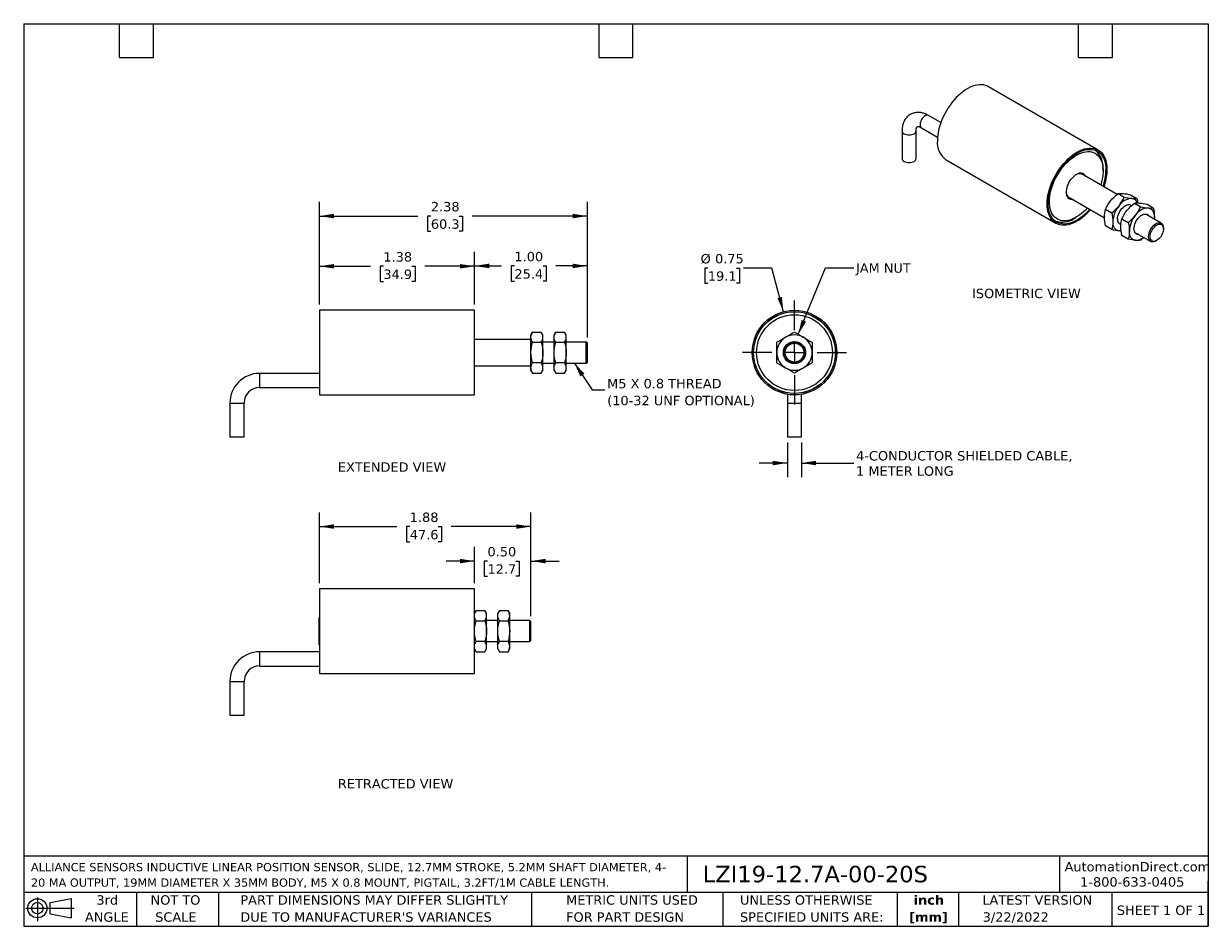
# Model space of a CAD drawing. Header units: inches. Extents: x 0.2 to 10.8, y 0.2 to 8.2.
import ezdxf

# ---------------------------------------------------------------- set-up
doc = ezdxf.new("R2010")
doc.units = ezdxf.units.IN
doc.header["$MEASUREMENT"] = 0
doc.linetypes.add('SLD-Center', pattern=[0.75, 0.6, -0.05, 0.05, -0.05])
doc.linetypes.add('SLD-Solid', pattern=[0])
doc.layers.add('CENTER', color=40, linetype='SLD-Center')
doc.layers.add('DIMENSIONS', color=140, linetype='SLD-Solid', lineweight=25)
doc.layers.add('TEXT', color=140, linetype='SLD-Solid', lineweight=25)
doc.styles.add('SLDTEXTSTYLE0', font='VERDANA.TTF')
doc.styles.add('SLDTEXTSTYLE1', font='VERDANAB.TTF')
doc.styles.get("Standard").update_dxf_attribs({"font": 'VERDANA.TTF'})
doc.dimstyles.new('SLDDIMSTYLE0', dxfattribs={"dimtxt": 0.084961, "dimasz": 0.13, "dimexe": 0, "dimexo": 0.0625, "dimgap": 0.02124, "dimtad": 0, "dimtih": 1, "dimtoh": 1, "dimrnd": 1e-09, "dimzin": 4, "dimdsep": 46, "dimtxsty": 'SLDTEXTSTYLE0', "dimsah": 1, "dimcen": 0.09, "dimadec": 0, "dimazin": 1, "dimtfac": 1, "dimtofl": 0, "dimtmove": 0, "dimatfit": 3, "dimfxl": 0, "dimfrac": 2, "dimtolj": 1, "dimtzin": 12, "dimarcsym": 0})
doc.dimstyles.new('SLDDIMSTYLE1', dxfattribs={"dimtxt": 0.084961, "dimasz": 0.13, "dimexe": 0, "dimexo": 0.0625, "dimgap": 0.02124, "dimtad": 0, "dimtih": 1, "dimtoh": 1, "dimrnd": 1e-09, "dimzin": 12, "dimdsep": 46, "dimtxsty": 'SLDTEXTSTYLE0', "dimsah": 1, "dimcen": 0.09, "dimadec": 0, "dimazin": 3, "dimtfac": 1, "dimtofl": 0, "dimtmove": 0, "dimatfit": 3, "dimfxl": 0, "dimfrac": 2, "dimtolj": 1, "dimtzin": 12, "dimarcsym": 0})
doc.dimstyles.new('SLDDIMSTYLE2', dxfattribs={"dimtxt": 0.18, "dimasz": 0.13, "dimexe": 0, "dimexo": 0.0625, "dimgap": 0, "dimtad": 0, "dimtih": 1, "dimtoh": 1, "dimdec": 0, "dimrnd": 1e-09, "dimzin": 0, "dimdsep": 46, "dimtxsty": 'Standard', "dimsah": 1, "dimcen": 0.09, "dimadec": 0, "dimazin": 0, "dimtfac": 0.13, "dimtdec": 0, "dimtofl": 0, "dimtmove": 0, "dimatfit": 3, "dimfxl": 0, "dimfrac": 2, "dimtolj": 1, "dimtzin": 0, "dimarcsym": 0})
doc.dimstyles.new('SLDDIMSTYLE3', dxfattribs={"dimtxt": 0.084961, "dimasz": 0.13, "dimexe": 0, "dimexo": 0.0625, "dimgap": 0.02124, "dimtad": 0, "dimtih": 1, "dimtoh": 1, "dimrnd": 1e-09, "dimdsep": 46, "dimtxsty": 'SLDTEXTSTYLE0', "dimsah": 1, "dimcen": 0, "dimadec": 0, "dimazin": 2, "dimtfac": 1, "dimtofl": 0, "dimtmove": 0, "dimatfit": 3, "dimfxl": 0, "dimfrac": 2, "dimtolj": 1, "dimtzin": 12, "dimarcsym": 0})
doc.dimstyles.new('SLDDIMSTYLE4', dxfattribs={"dimtxt": 0.084961, "dimasz": 0.13, "dimexe": 0, "dimexo": 0.0625, "dimgap": 0.02124, "dimtad": 0, "dimtih": 1, "dimtoh": 1, "dimrnd": 1e-09, "dimzin": 12, "dimdsep": 46, "dimtxsty": 'SLDTEXTSTYLE0', "dimsah": 1, "dimcen": 0.09, "dimadec": 0, "dimazin": 3, "dimtfac": 1, "dimtmove": 0, "dimatfit": 0, "dimfxl": 0, "dimfrac": 2, "dimtolj": 1, "dimtzin": 12, "dimarcsym": 0})
doc.dimstyles.new('SLDDIMSTYLE5', dxfattribs={"dimtxt": 0.084961, "dimasz": 0.13, "dimexe": 0, "dimexo": 0.0625, "dimgap": 0.02124, "dimtad": 0, "dimtih": 1, "dimtoh": 1, "dimrnd": 1e-09, "dimzin": 0, "dimdsep": 46, "dimtxsty": 'SLDTEXTSTYLE0', "dimsah": 1, "dimcen": 0.09, "dimadec": 0, "dimazin": 0, "dimtfac": 1, "dimtmove": 0, "dimatfit": 0, "dimfxl": 0, "dimfrac": 2, "dimtolj": 1, "dimtzin": 12, "dimarcsym": 0})

# ---------------------------------------------------------------- blocks, each defined once
blk = doc.blocks.new('Block11')
at = {"color": 7, "linetype": 'SLD-Solid', "lineweight": 18}
for p, q in [((0, 0.113), (0.428, 0.113)), ((0.102, 0.209), (0.102, 0)), ((0.216, 0.164), (0.401, 0.198)), ((0.216, 0.063), (0.216, 0.164)), ((0.401, 0.198), (0.401, 0.029)), ((0.216, 0.063), (0.401, 0.029))]:
    blk.add_line(p, q, dxfattribs=at)
for radius in [0.0846, 0.0506]:
    blk.add_circle((0.102, 0.113), radius, dxfattribs=at)
blk = doc.blocks.new('Block12')
at = {"color": 7, "linetype": 'Continuous'}
blk.add_blockref('Block11', (0, 0), dxfattribs=at)
blk = doc.blocks.new('SW_NOTE_0')
at = {"layer": 'TEXT', "color": 0, "char_height": 0.07292, "attachment_point": 1, "style": 'SLDTEXTSTYLE0'}
for s, insert in [('ALLIANCE SENSORS INDUCTIVE LINEAR POSITION SENSOR, SLIDE, 12.7MM STROKE, 5.2MM SHAFT DIAMETER, 4-', (0, 0.093)), ('20 MA OUTPUT, 19MM DIAMETER X 35MM BODY, M5 X 0.8 MOUNT, PIGTAIL, 3.2FT/1M CABLE LENGTH.', (0, -0.044))]:
    blk.add_mtext(s, dxfattribs=dict(at, insert=insert))
blk = doc.blocks.new('SW_NOTE_0_1')
at = {"layer": 'TEXT', "color": 0, "char_height": 0.0833, "attachment_point": 2, "style": 'SLDTEXTSTYLE1'}
for s, insert in [('inch', (0.125, 0.106)), ('[mm]', (0.122, -0.045))]:
    blk.add_mtext(s, dxfattribs=dict(at, insert=insert))
blk = doc.blocks.new('SW_NOTE_0_2')
at = {"layer": 'TEXT', "color": 0, "char_height": 0.08333, "attachment_point": 1, "style": 'SLDTEXTSTYLE0'}
for s, insert in [('UNLESS OTHERWISE ', (0, 0.106)), ('SPECIFIED UNITS ARE:', (0, -0.045))]:
    blk.add_mtext(s, dxfattribs=dict(at, insert=insert))
blk = doc.blocks.new('SW_NOTE_0_3')
at = {"layer": 'TEXT', "color": 0, "char_height": 0.08333, "attachment_point": 1, "style": 'SLDTEXTSTYLE0'}
for s, insert in [('PART DIMENSIONS MAY DIFFER SLIGHTLY ', (0, 0.106)), ("DUE TO MANUFACTURER'S VARIANCES", (0, -0.045))]:
    blk.add_mtext(s, dxfattribs=dict(at, insert=insert))
blk = doc.blocks.new('SW_NOTE_0_4')
at = {"layer": 'TEXT', "color": 0, "char_height": 0.0833, "attachment_point": 2, "style": 'SLDTEXTSTYLE0'}
for s, insert in [('NOT TO', (0.207, 0.106)), ('SCALE', (0.211, -0.045))]:
    blk.add_mtext(s, dxfattribs=dict(at, insert=insert))
blk = doc.blocks.new('SW_NOTE_0_5')
at = {"layer": 'TEXT', "color": 0, "char_height": 0.0833, "attachment_point": 2, "style": 'SLDTEXTSTYLE0'}
for s, insert in [('3rd', (0.091, 0.106)), ('ANGLE', (0.087, -0.045))]:
    blk.add_mtext(s, dxfattribs=dict(at, insert=insert))
blk = doc.blocks.new('SW_NOTE_0_6')
at = {"layer": 'TEXT', "color": 0, "char_height": 0.08333, "attachment_point": 1, "style": 'SLDTEXTSTYLE0'}
for s, insert in [('METRIC UNITS USED ', (0, 0.106)), ('FOR PART DESIGN', (0, -0.045))]:
    blk.add_mtext(s, dxfattribs=dict(at, insert=insert))
blk = doc.blocks.new('_D')
at = {"layer": 'DIMENSIONS'}
for p, q in [((4.246, 5.76), (4.246, 6.228)), ((5.246, 5.468), (5.246, 6.228)), ((4.246, 6.103), (4.485, 6.103)), ((4.6, 6.103), (4.572, 6.103)), ((4.572, 6.103), (4.572, 5.968)), ((4.853, 6.103), (4.881, 6.103)), ((4.881, 6.103), (4.881, 5.968)), ((5.246, 6.103), (4.968, 6.103)), ((4.572, 5.968), (4.6, 5.968)), ((4.881, 5.968), (4.853, 5.968))]:
    blk.add_line(p, q, dxfattribs=at)
for points in [[(4.246, 6.103), (4.376, 6.083), (4.376, 6.123)], [(5.246, 6.103), (5.116, 6.123), (5.116, 6.083)]]:
    blk.add_solid(points, dxfattribs=at)
at = {"layer": 'DIMENSIONS', "char_height": 0.0833, "attachment_point": 1, "style": 'SLDTEXTSTYLE0'}
for s, insert in [('1.00', (4.6, 6.228)), ('25.4', (4.6, 6.074))]:
    blk.add_mtext(s, dxfattribs=dict(at, insert=insert))
blk = doc.blocks.new('_D_1')
at = {"layer": 'DIMENSIONS'}
for p, q in [((2.871, 5.76), (2.871, 6.225)), ((4.246, 5.76), (4.246, 6.225)), ((2.871, 6.1), (3.323, 6.1)), ((3.438, 6.1), (3.409, 6.1)), ((3.409, 6.1), (3.409, 5.965)), ((3.69, 6.1), (3.719, 6.1)), ((3.719, 6.1), (3.719, 5.965)), ((4.246, 6.1), (3.806, 6.1)), ((3.409, 5.965), (3.438, 5.965)), ((3.719, 5.965), (3.69, 5.965))]:
    blk.add_line(p, q, dxfattribs=at)
for points in [[(2.871, 6.1), (3.001, 6.08), (3.001, 6.12)], [(4.246, 6.1), (4.116, 6.12), (4.116, 6.08)]]:
    blk.add_solid(points, dxfattribs=at)
at = {"layer": 'DIMENSIONS', "char_height": 0.0833, "attachment_point": 1, "style": 'SLDTEXTSTYLE0'}
for s, insert in [('1.38', (3.438, 6.225)), ('34.9', (3.438, 6.071))]:
    blk.add_mtext(s, dxfattribs=dict(at, insert=insert))
blk = doc.blocks.new('_D_2')
at = {"layer": 'DIMENSIONS'}
for p, q in [((2.871, 5.76), (2.871, 6.67)), ((5.246, 5.468), (5.246, 6.67)), ((2.871, 6.545), (3.744, 6.545)), ((3.859, 6.545), (3.83, 6.545)), ((3.83, 6.545), (3.83, 6.41)), ((4.111, 6.545), (4.14, 6.545)), ((4.14, 6.545), (4.14, 6.41)), ((5.246, 6.545), (4.226, 6.545)), ((3.83, 6.41), (3.859, 6.41)), ((4.14, 6.41), (4.111, 6.41))]:
    blk.add_line(p, q, dxfattribs=at)
for points in [[(2.871, 6.545), (3.001, 6.525), (3.001, 6.565)], [(5.246, 6.545), (5.116, 6.565), (5.116, 6.525)]]:
    blk.add_solid(points, dxfattribs=at)
at = {"layer": 'DIMENSIONS', "char_height": 0.0833, "attachment_point": 1, "style": 'SLDTEXTSTYLE0'}
for s, insert in [('2.38', (3.859, 6.67)), ('60.3', (3.859, 6.516))]:
    blk.add_mtext(s, dxfattribs=dict(at, insert=insert))
blk = doc.blocks.new('SW_NOTE_0_7')
at = {"layer": 'TEXT', "color": 0, "char_height": 0.08333, "attachment_point": 1, "style": 'SLDTEXTSTYLE0'}
for s, insert in [('M5 X 0.8 THREAD', (0.021, 0.097)), ('(10-32 UNF OPTIONAL)', (0.021, -0.053))]:
    blk.add_mtext(s, dxfattribs=dict(at, insert=insert))
blk = doc.blocks.new('_D_3')
at = {"layer": 'DIMENSIONS'}
for p, q in [((6.314, 6.084), (6.286, 6.084)), ((6.286, 6.084), (6.286, 5.949)), ((6.567, 6.084), (6.595, 6.084)), ((6.595, 6.084), (6.595, 5.949)), ((6.881, 6.084), (6.631, 6.084)), ((6.984, 5.697), (6.881, 6.084)), ((6.286, 5.949), (6.314, 5.949)), ((6.595, 5.949), (6.567, 5.949))]:
    blk.add_line(p, q, dxfattribs=at)
blk.add_solid([(6.984, 5.697), (6.97, 5.828), (6.932, 5.817)], dxfattribs=at)
at = {"layer": 'DIMENSIONS', "char_height": 0.0833, "attachment_point": 1, "style": 'SLDTEXTSTYLE0'}
for s, insert in [('%%c', (6.25, 6.209)), ('0.75', (6.378, 6.209)), ('19.1', (6.314, 6.055))]:
    blk.add_mtext(s, dxfattribs=dict(at, insert=insert))
blk = doc.blocks.new('_D_4')
at = {"layer": 'DIMENSIONS'}
for p, q in [((7.019, 4.538), (7.019, 4.231)), ((7.144, 4.538), (7.144, 4.231)), ((7.019, 4.356), (6.769, 4.356)), ((7.144, 4.356), (7.609, 4.356))]:
    blk.add_line(p, q, dxfattribs=at)
for points in [[(7.019, 4.356), (6.889, 4.376), (6.889, 4.336)], [(7.144, 4.356), (7.274, 4.336), (7.274, 4.376)]]:
    blk.add_solid(points, dxfattribs=at)
at = {"layer": 'DIMENSIONS', "char_height": 0.08333, "attachment_point": 1, "style": 'SLDTEXTSTYLE0'}
for s, insert in [('4-CONDUCTOR SHIELDED CABLE,', (7.628, 4.462)), ('1 METER LONG', (7.628, 4.327))]:
    blk.add_mtext(s, dxfattribs=dict(at, insert=insert))
blk = doc.blocks.new('SW_CENTERMARKSYMBOL_0')
at = {"layer": 'CENTER', "color": 0}
for p, q in [((0, 0.2), (0, 0.4615)), ((-0.2, 0), (-0.4615, 0)), ((0, 0), (-0.1, 0)), ((0, 0), (0, 0.1)), ((0, 0), (0, -0.1)), ((0, 0), (0.1, 0)), ((0.2, 0), (0.4615, 0)), ((0, -0.2), (0, -0.4615))]:
    blk.add_line(p, q, dxfattribs=at)
blk = doc.blocks.new('_D_5')
at = {"layer": 'DIMENSIONS'}
for p, q in [((2.871, 3.291), (2.871, 3.918)), ((4.746, 3), (4.746, 3.918)), ((2.871, 3.793), (3.557, 3.793)), ((3.672, 3.793), (3.643, 3.793)), ((3.643, 3.793), (3.643, 3.658)), ((3.924, 3.793), (3.953, 3.793)), ((3.953, 3.793), (3.953, 3.658)), ((4.746, 3.793), (4.039, 3.793)), ((3.643, 3.658), (3.672, 3.658)), ((3.953, 3.658), (3.924, 3.658))]:
    blk.add_line(p, q, dxfattribs=at)
for points in [[(2.871, 3.793), (3.001, 3.773), (3.001, 3.813)], [(4.746, 3.793), (4.616, 3.813), (4.616, 3.773)]]:
    blk.add_solid(points, dxfattribs=at)
at = {"layer": 'DIMENSIONS', "char_height": 0.0833, "attachment_point": 1, "style": 'SLDTEXTSTYLE0'}
for s, insert in [('1.88', (3.672, 3.917)), ('47.6', (3.672, 3.763))]:
    blk.add_mtext(s, dxfattribs=dict(at, insert=insert))
blk = doc.blocks.new('_D_6')
at = {"layer": 'DIMENSIONS'}
for p, q in [((4.246, 3.291), (4.246, 3.612)), ((4.746, 3), (4.746, 3.612)), ((4.246, 3.487), (3.996, 3.487)), ((4.361, 3.487), (4.332, 3.487)), ((4.332, 3.487), (4.332, 3.352)), ((4.613, 3.487), (4.642, 3.487)), ((4.642, 3.487), (4.642, 3.352)), ((4.746, 3.487), (4.996, 3.487)), ((4.332, 3.352), (4.361, 3.352)), ((4.642, 3.352), (4.613, 3.352))]:
    blk.add_line(p, q, dxfattribs=at)
for points in [[(4.246, 3.487), (4.116, 3.507), (4.116, 3.467)], [(4.746, 3.487), (4.876, 3.467), (4.876, 3.507)]]:
    blk.add_solid(points, dxfattribs=at)
at = {"layer": 'DIMENSIONS', "char_height": 0.0833, "attachment_point": 1, "style": 'SLDTEXTSTYLE0'}
for s, insert in [('0.50', (4.361, 3.612)), ('12.7', (4.361, 3.458))]:
    blk.add_mtext(s, dxfattribs=dict(at, insert=insert))

msp = doc.modelspace()

# ---------------------------------------------------------------- linework, layer by layer
for p, q in [((9.774, 7.13), (8.802, 7.691)), ((8.379, 7.373), (8.271, 7.436)), ((8.035, 7.3), (8.035, 7.055)), ((8.16, 7.055), (8.16, 7.3)), ((8.208, 7.328), (8.35, 7.245)), ((8.427, 7.042), (9.399, 6.481)), ((9.817, 6.947), (9.817, 6.967)), ((9.941, 6.736), (9.631, 6.915)), ((9.95, 6.744), (10.005, 6.712)), ((10.061, 6.734), (10.116, 6.702)), ((9.514, 6.712), (9.829, 6.53)), ((10.068, 6.635), (10.059, 6.641)), ((10.096, 6.66), (10.151, 6.628)), ((10.207, 6.65), (10.262, 6.618)), ((9.562, 6.524), (9.579, 6.535)), ((9.839, 6.605), (9.894, 6.573)), ((9.984, 6.521), (10.04, 6.489)), ((10.333, 6.482), (10.205, 6.556)), ((10.272, 6.538), (10.271, 6.518)), ((9.894, 6.425), (9.839, 6.457)), ((9.977, 6.414), (9.959, 6.414)), ((9.965, 6.479), (9.976, 6.472)), ((10.353, 6.431), (10.353, 6.439)), ((10.04, 6.341), (9.984, 6.373)), ((10.111, 6.394), (10.24, 6.32)), ((10.179, 6.355), (10.151, 6.331)), ((10.286, 6.325), (10.293, 6.329)), ((4.246, 5.71), (2.871, 5.71)), ((2.871, 5.71), (2.871, 5.335)), ((4.246, 5.335), (4.246, 5.71)), ((4.76, 5.517), (4.746, 5.492)), ((4.746, 5.471), (4.746, 5.492)), ((4.746, 5.335), (4.746, 5.471)), ((4.76, 5.517), (4.838, 5.517)), ((4.852, 5.492), (4.838, 5.517)), ((4.852, 5.471), (4.852, 5.492)), ((4.852, 5.335), (4.852, 5.471)), ((4.966, 5.517), (4.952, 5.492)), ((4.952, 5.471), (4.952, 5.492)), ((4.952, 5.335), (4.952, 5.471)), ((4.966, 5.517), (5.044, 5.517)), ((5.058, 5.492), (5.044, 5.517)), ((5.058, 5.471), (5.058, 5.492)), ((5.058, 5.335), (5.058, 5.471)), ((4.746, 5.452), (4.246, 5.452)), ((4.76, 5.426), (4.838, 5.426)), ((4.952, 5.428), (4.852, 5.428)), ((4.966, 5.426), (5.044, 5.426)), ((5.236, 5.428), (5.058, 5.428)), ((5.246, 5.418), (5.236, 5.428)), ((5.236, 5.354), (5.236, 5.428)), ((5.246, 5.253), (5.246, 5.418)), ((2.871, 5.335), (2.871, 4.96)), ((4.246, 4.96), (4.246, 5.335)), ((4.746, 5.198), (4.746, 5.335)), ((4.852, 5.198), (4.852, 5.335)), ((4.952, 5.198), (4.952, 5.335)), ((5.058, 5.198), (5.058, 5.335)), ((5.236, 5.241), (5.236, 5.354)), ((5.236, 5.241), (5.246, 5.251)), ((5.246, 5.251), (5.246, 5.253)), ((2.871, 5.151), (2.341, 5.151)), ((2.341, 5.151), (2.341, 5.026)), ((4.246, 5.218), (4.746, 5.218)), ((4.746, 5.177), (4.746, 5.198)), ((4.746, 5.177), (4.76, 5.153)), ((4.838, 5.244), (4.76, 5.244)), ((4.76, 5.153), (4.838, 5.153)), ((4.838, 5.153), (4.852, 5.177)), ((4.852, 5.241), (4.952, 5.241)), ((4.852, 5.177), (4.852, 5.198)), ((4.952, 5.177), (4.952, 5.198)), ((4.952, 5.177), (4.966, 5.153)), ((5.044, 5.244), (4.966, 5.244)), ((4.966, 5.153), (5.044, 5.153)), ((5.044, 5.153), (5.058, 5.177)), ((5.058, 5.241), (5.236, 5.241)), ((5.058, 5.177), (5.058, 5.198)), ((2.341, 5.026), (2.871, 5.026)), ((2.871, 4.96), (4.246, 4.96)), ((7.019, 4.965), (7.019, 4.888)), ((7.144, 4.888), (7.144, 4.965)), ((2.078, 4.888), (2.078, 4.588)), ((2.078, 4.888), (2.203, 4.888)), ((2.203, 4.588), (2.203, 4.888)), ((7.019, 4.888), (7.019, 4.588)), ((7.019, 4.888), (7.144, 4.888)), ((7.144, 4.588), (7.144, 4.888)), ((2.078, 4.588), (2.203, 4.588)), ((7.019, 4.588), (7.144, 4.588)), ((4.246, 3.241), (2.871, 3.241)), ((2.871, 3.241), (2.871, 2.866)), ((4.246, 2.866), (4.246, 3.241)), ((4.26, 3.048), (4.246, 3.024)), ((4.26, 3.048), (4.338, 3.048)), ((4.352, 3.024), (4.338, 3.048)), ((4.466, 3.048), (4.452, 3.024)), ((4.466, 3.048), (4.544, 3.048)), ((4.558, 3.024), (4.544, 3.048)), ((2.871, 2.983), (2.866, 2.983)), ((2.866, 2.983), (2.866, 2.76)), ((4.26, 2.957), (4.338, 2.957)), ((4.352, 3.003), (4.352, 3.024)), ((4.352, 2.866), (4.352, 3.003)), ((4.452, 2.96), (4.352, 2.96)), ((4.452, 3.003), (4.452, 3.024)), ((4.452, 2.866), (4.452, 3.003)), ((4.466, 2.957), (4.544, 2.957)), ((4.558, 3.003), (4.558, 3.024)), ((4.558, 2.866), (4.558, 3.003)), ((4.736, 2.96), (4.558, 2.96)), ((4.746, 2.95), (4.736, 2.96)), ((4.736, 2.886), (4.736, 2.96)), ((4.746, 2.785), (4.746, 2.95)), ((2.871, 2.866), (2.871, 2.491)), ((4.246, 2.491), (4.246, 2.866)), ((4.352, 2.73), (4.352, 2.866)), ((4.452, 2.73), (4.452, 2.866)), ((4.558, 2.73), (4.558, 2.866)), ((4.736, 2.773), (4.736, 2.886)), ((2.866, 2.76), (2.866, 2.749)), ((2.866, 2.749), (2.871, 2.749)), ((4.338, 2.775), (4.26, 2.775)), ((4.352, 2.773), (4.452, 2.773)), ((4.544, 2.775), (4.466, 2.775)), ((4.558, 2.773), (4.736, 2.773)), ((4.736, 2.773), (4.746, 2.783)), ((4.746, 2.783), (4.746, 2.785)), ((2.871, 2.682), (2.341, 2.682)), ((2.341, 2.682), (2.341, 2.557)), ((4.246, 2.709), (4.26, 2.684)), ((4.26, 2.684), (4.338, 2.684)), ((4.338, 2.684), (4.352, 2.709)), ((4.352, 2.709), (4.352, 2.73)), ((4.452, 2.709), (4.452, 2.73)), ((4.452, 2.709), (4.466, 2.684)), ((4.466, 2.684), (4.544, 2.684)), ((4.544, 2.684), (4.558, 2.709)), ((4.558, 2.709), (4.558, 2.73)), ((2.341, 2.557), (2.871, 2.557)), ((2.078, 2.42), (2.078, 2.12)), ((2.078, 2.42), (2.203, 2.42)), ((2.203, 2.12), (2.203, 2.42)), ((2.871, 2.491), (4.246, 2.491)), ((2.078, 2.12), (2.203, 2.12))]:
    msp.add_line(p, q)
at = {"flags": 128}
for points in [[(8.802, 7.691), (8.792, 7.696), (8.776, 7.703), (8.759, 7.707), (8.741, 7.709), (8.722, 7.709), (8.702, 7.706), (8.682, 7.702), (8.661, 7.695), (8.64, 7.686), (8.619, 7.676), (8.598, 7.663), (8.577, 7.649), (8.557, 7.632), (8.536, 7.614), (8.516, 7.595), (8.497, 7.574), (8.478, 7.551), (8.461, 7.528), (8.444, 7.503), (8.428, 7.478), (8.414, 7.452), (8.401, 7.425), (8.389, 7.398), (8.379, 7.371), (8.37, 7.344), (8.362, 7.317), (8.356, 7.29), (8.352, 7.264), (8.35, 7.238), (8.349, 7.213)], [(8.271, 7.436), (8.264, 7.438), (8.256, 7.439), (8.248, 7.437), (8.239, 7.433), (8.231, 7.427), (8.222, 7.419), (8.215, 7.41), (8.208, 7.4), (8.203, 7.389), (8.199, 7.378), (8.196, 7.367), (8.195, 7.356), (8.196, 7.347), (8.199, 7.339), (8.203, 7.332), (8.208, 7.328), (8.208, 7.328)], [(8.035, 7.3), (8.037, 7.293), (8.04, 7.286), (8.046, 7.28), (8.054, 7.274), (8.063, 7.27), (8.074, 7.267), (8.086, 7.265), (8.098, 7.264), (8.11, 7.265), (8.122, 7.267), (8.133, 7.27), (8.142, 7.274), (8.15, 7.28), (8.156, 7.286), (8.159, 7.293), (8.16, 7.3)], [(9.321, 6.652), (9.322, 6.677), (9.325, 6.703), (9.329, 6.729), (9.335, 6.756), (9.342, 6.783), (9.351, 6.81), (9.361, 6.837), (9.373, 6.864), (9.386, 6.891), (9.401, 6.917), (9.416, 6.942), (9.433, 6.967), (9.451, 6.99), (9.469, 7.012), (9.489, 7.033), (9.508, 7.053), (9.529, 7.071), (9.55, 7.087), (9.571, 7.102), (9.592, 7.114), (9.613, 7.125), (9.634, 7.134), (9.654, 7.14), (9.674, 7.145), (9.694, 7.147), (9.713, 7.147), (9.731, 7.145), (9.748, 7.141), (9.764, 7.135), (9.779, 7.127), (9.793, 7.116), (9.806, 7.104), (9.817, 7.09), (9.827, 7.074), (9.835, 7.056), (9.841, 7.037), (9.846, 7.016), (9.85, 6.994), (9.851, 6.97), (9.851, 6.946), (9.85, 6.921), (9.846, 6.895), (9.841, 6.868), (9.835, 6.841), (9.827, 6.814), (9.823, 6.804)], [(8.035, 7.055), (8.037, 7.048), (8.04, 7.041), (8.046, 7.035), (8.054, 7.029), (8.063, 7.025), (8.074, 7.022), (8.086, 7.02), (8.098, 7.019), (8.11, 7.02), (8.122, 7.022), (8.133, 7.025), (8.142, 7.029), (8.15, 7.035), (8.156, 7.041), (8.159, 7.048), (8.16, 7.055)], [(9.699, 6.605), (9.696, 6.601), (9.677, 6.581), (9.658, 6.562), (9.638, 6.545), (9.617, 6.529), (9.597, 6.515), (9.576, 6.504), (9.555, 6.494), (9.535, 6.486), (9.515, 6.48), (9.495, 6.476), (9.476, 6.474), (9.458, 6.475), (9.441, 6.478), (9.424, 6.482), (9.409, 6.489), (9.395, 6.498), (9.381, 6.509), (9.37, 6.522), (9.359, 6.537), (9.351, 6.553), (9.343, 6.571), (9.337, 6.591), (9.333, 6.612), (9.331, 6.634), (9.33, 6.657), (9.331, 6.682), (9.333, 6.707), (9.337, 6.732), (9.343, 6.759), (9.351, 6.785), (9.359, 6.812), (9.37, 6.838), (9.381, 6.865), (9.395, 6.891), (9.409, 6.916), (9.424, 6.941), (9.441, 6.965), (9.458, 6.988), (9.476, 7.009), (9.495, 7.03), (9.515, 7.048), (9.535, 7.066), (9.555, 7.081), (9.576, 7.095), (9.597, 7.107), (9.617, 7.117), (9.638, 7.125), (9.658, 7.131), (9.677, 7.135), (9.696, 7.136), (9.715, 7.136), (9.732, 7.133), (9.748, 7.128), (9.764, 7.121), (9.778, 7.112), (9.791, 7.101), (9.803, 7.089), (9.813, 7.074), (9.822, 7.057), (9.83, 7.039), (9.835, 7.02), (9.839, 6.999), (9.842, 6.977), (9.843, 6.953), (9.843, 6.953)], [(9.488, 7.011), (9.507, 7.03), (9.526, 7.047), (9.546, 7.062), (9.566, 7.076), (9.586, 7.088), (9.606, 7.098), (9.625, 7.106), (9.645, 7.111), (9.664, 7.115), (9.682, 7.117), (9.7, 7.116), (9.716, 7.113), (9.732, 7.108), (9.747, 7.101), (9.76, 7.092), (9.773, 7.081), (9.784, 7.068), (9.793, 7.053), (9.801, 7.037), (9.808, 7.019), (9.812, 6.999), (9.816, 6.979), (9.817, 6.956), (9.817, 6.933), (9.815, 6.909), (9.812, 6.885), (9.807, 6.86), (9.8, 6.834), (9.796, 6.82)], [(9.679, 6.617), (9.661, 6.598), (9.642, 6.58), (9.622, 6.564), (9.603, 6.549), (9.583, 6.537), (9.563, 6.526), (9.543, 6.517), (9.524, 6.51), (9.504, 6.505), (9.486, 6.503), (9.468, 6.502), (9.451, 6.504), (9.434, 6.508), (9.419, 6.514), (9.405, 6.522), (9.392, 6.532), (9.38, 6.544), (9.37, 6.558), (9.361, 6.573), (9.354, 6.591), (9.348, 6.609), (9.344, 6.63), (9.342, 6.651), (9.341, 6.674), (9.342, 6.697), (9.345, 6.722), (9.349, 6.746), (9.355, 6.772), (9.363, 6.798), (9.371, 6.823), (9.382, 6.849), (9.394, 6.874), (9.407, 6.899), (9.421, 6.923), (9.437, 6.947), (9.453, 6.969), (9.47, 6.991), (9.488, 7.011), (9.488, 7.011)], [(9.662, 6.896), (9.66, 6.902), (9.654, 6.911), (9.646, 6.917), (9.637, 6.922), (9.627, 6.925), (9.617, 6.925), (9.605, 6.924), (9.593, 6.92), (9.581, 6.914), (9.569, 6.906), (9.557, 6.897), (9.545, 6.885), (9.534, 6.873), (9.524, 6.859), (9.515, 6.844), (9.507, 6.829), (9.5, 6.813), (9.495, 6.797), (9.492, 6.782), (9.49, 6.767), (9.49, 6.752), (9.491, 6.739), (9.494, 6.727), (9.499, 6.717), (9.505, 6.708), (9.513, 6.701), (9.521, 6.697), (9.531, 6.694), (9.542, 6.693), (9.546, 6.694)], [(9.706, 6.601), (9.694, 6.587), (9.674, 6.567), (9.654, 6.548), (9.634, 6.531), (9.613, 6.516), (9.592, 6.502), (9.571, 6.49), (9.55, 6.481), (9.529, 6.473), (9.508, 6.468), (9.489, 6.464), (9.469, 6.463), (9.451, 6.464), (9.433, 6.467), (9.416, 6.472), (9.401, 6.479), (9.386, 6.489), (9.373, 6.5), (9.361, 6.514), (9.351, 6.529), (9.342, 6.546), (9.335, 6.564), (9.329, 6.584), (9.325, 6.606), (9.322, 6.628), (9.321, 6.652)], [(9.945, 6.518), (9.946, 6.531), (9.949, 6.544), (9.953, 6.558), (9.959, 6.573), (9.966, 6.586), (9.974, 6.599), (9.983, 6.611), (9.994, 6.622), (10.004, 6.631), (10.015, 6.638), (10.026, 6.643), (10.037, 6.647), (10.047, 6.648), (10.056, 6.646), (10.064, 6.643), (10.071, 6.638)], [(10.064, 6.643), (10.064, 6.643), (10.07, 6.638)], [(10.091, 6.433), (10.092, 6.446), (10.095, 6.46), (10.099, 6.474), (10.105, 6.488), (10.112, 6.502), (10.12, 6.515), (10.129, 6.527), (10.139, 6.538), (10.15, 6.547), (10.161, 6.554), (10.172, 6.559), (10.182, 6.562), (10.193, 6.563), (10.202, 6.562), (10.21, 6.559), (10.217, 6.553), (10.223, 6.546), (10.223, 6.546)], [(10.272, 6.538), (10.271, 6.521), (10.271, 6.518)], [(9.977, 6.415), (9.972, 6.414), (9.959, 6.414)], [(9.976, 6.469), (9.973, 6.47), (9.965, 6.473)], [(10.13, 6.384), (10.129, 6.384), (10.12, 6.385), (10.112, 6.388), (10.105, 6.394), (10.099, 6.401), (10.095, 6.411), (10.092, 6.421), (10.091, 6.433)], [(10.222, 6.38), (10.225, 6.394), (10.23, 6.407), (10.236, 6.421), (10.243, 6.434), (10.252, 6.446), (10.261, 6.457), (10.271, 6.467), (10.282, 6.475), (10.292, 6.481), (10.303, 6.485), (10.313, 6.486), (10.322, 6.486), (10.331, 6.483), (10.338, 6.479), (10.344, 6.472), (10.348, 6.463), (10.351, 6.453), (10.352, 6.441), (10.353, 6.439)], [(10.281, 6.323), (10.271, 6.321), (10.262, 6.321), (10.254, 6.323), (10.248, 6.328), (10.242, 6.334), (10.238, 6.342), (10.235, 6.352), (10.234, 6.363), (10.235, 6.375), (10.238, 6.388), (10.242, 6.401), (10.248, 6.413), (10.255, 6.426), (10.263, 6.437), (10.272, 6.448), (10.281, 6.457), (10.291, 6.464), (10.301, 6.469), (10.311, 6.472), (10.32, 6.473), (10.329, 6.472), (10.336, 6.469), (10.342, 6.463), (10.347, 6.456), (10.351, 6.447), (10.352, 6.437), (10.352, 6.425), (10.351, 6.413), (10.347, 6.4), (10.342, 6.387), (10.336, 6.374), (10.329, 6.362), (10.32, 6.351), (10.311, 6.342), (10.301, 6.334), (10.291, 6.327), (10.281, 6.323)], [(10.286, 6.325), (10.286, 6.324), (10.275, 6.319), (10.265, 6.317), (10.255, 6.316), (10.246, 6.317), (10.238, 6.321), (10.232, 6.327), (10.226, 6.335), (10.223, 6.344), (10.221, 6.355), (10.22, 6.367), (10.222, 6.38)]]:
    msp.add_lwpolyline(points, dxfattribs=at)
for radius in [0.375, 0.363, 0.362, 0.336, 0.0984, 0.0935, 0.0835]:
    msp.add_circle((7.082, 5.335), radius)
for centre, radius, start, end in [((8.537, 7.195), 0.189, 174.3975, 234.2903), ((9.629, 6.983), 0.188, 355.1339, 49.9), ((9.384, 6.961), 0.459, 340.4906, 359.0684), ((9.607, 6.864), 0.0561, 64.5821, 123.4908), ((9.547, 6.759), 0.0579, 177.528, 234.4098), ((10.145, 6.482), 0.242, 140.2279, 177.3607), ((10.079, 6.558), 0.144, 93.4295, 146.5651), ((10.065, 6.643), 0.0582, 18.2623, 83.9702), ((10.225, 6.474), 0.144, 93.4295, 146.5651), ((10.204, 6.549), 0.0693, 350.7481, 79.4532), ((9.454, 6.682), 0.191, 250.5075, 304.4693), ((9.99, 6.512), 0.0452, 172.308, 250.6909), ((10.291, 6.398), 0.242, 140.2279, 177.3607), ((10.191, 6.528), 0.0359, 29.631, 59.3612), ((9.972, 6.482), 0.0693, 170.7481, 259.4532), ((10.118, 6.398), 0.0693, 170.7481, 259.4532), ((10.106, 6.443), 0.113, 269.8601, 309.6275), ((10.129, 6.421), 0.0366, 240.945, 270.0736), ((7.082, 5.335), 0.157, 120, 180), ((7.082, 5.335), 0.157, 60, 120), ((7.082, 5.335), 0.157, 0, 60), ((7.082, 5.335), 0.157, 180, 240), ((7.082, 5.335), 0.157, 300, 0), ((2.341, 4.888), 0.263, 90, 180), ((7.082, 5.335), 0.157, 240, 300), ((2.341, 4.888), 0.138, 90, 180), ((2.341, 2.42), 0.263, 90, 180), ((2.341, 2.42), 0.138, 90, 180)]:
    msp.add_arc(centre, radius, start, end)
for points, knots in [([(8.271, 7.436), (8.267, 7.438), (8.258, 7.443), (8.243, 7.45), (8.226, 7.456), (8.21, 7.46), (8.193, 7.463), (8.176, 7.464), (8.16, 7.463), (8.144, 7.46), (8.128, 7.455), (8.113, 7.449), (8.099, 7.44), (8.086, 7.43), (8.073, 7.417), (8.063, 7.403), (8.054, 7.388), (8.047, 7.373), (8.042, 7.356), (8.038, 7.338), (8.036, 7.319), (8.036, 7.306), (8.035, 7.3)], [0, 0, 0, 0, 0.03643, 0.086732, 0.137172, 0.187516, 0.237546, 0.287124, 0.336235, 0.384995, 0.433635, 0.482473, 0.531893, 0.58232, 0.634129, 0.687858, 0.737712, 0.788801, 0.841085, 0.894346, 0.948222, 1, 1, 1, 1]), ([(8.16, 7.3), (8.16, 7.301), (8.16, 7.304), (8.161, 7.311), (8.162, 7.318), (8.163, 7.324), (8.165, 7.329), (8.167, 7.333), (8.169, 7.336), (8.17, 7.337), (8.171, 7.337), (8.171, 7.338), (8.174, 7.338), (8.177, 7.338), (8.182, 7.338), (8.188, 7.337), (8.195, 7.334), (8.202, 7.331), (8.206, 7.328), (8.208, 7.327)], [0, 0, 0, 0, 0.009821, 0.064485, 0.119072, 0.17388, 0.229371, 0.286424, 0.346651, 0.413075, 0.492673, 0.596251, 0.663303, 0.727484, 0.788538, 0.848201, 0.907505, 0.9668, 1, 1, 1, 1]), ([(10.116, 6.702), (10.12, 6.688), (10.123, 6.674), (10.124, 6.661), (10.124, 6.661)], [0, 0, 0, 0, 0.990299, 1, 1, 1, 1])]:
    msp.add_open_spline(points, degree=3, knots=knots)
for points in [[(9.884, 6.68), (9.903, 6.704), (9.926, 6.725), (9.95, 6.744)], [(9.95, 6.744), (9.962, 6.746), (9.977, 6.746), (9.996, 6.745)], [(9.996, 6.745), (10.015, 6.743), (10.037, 6.739), (10.061, 6.734)], [(9.839, 6.605), (9.851, 6.632), (9.865, 6.657), (9.884, 6.68)], [(9.894, 6.573), (9.918, 6.593), (9.94, 6.613), (9.959, 6.637)], [(9.959, 6.637), (9.978, 6.661), (9.993, 6.686), (10.005, 6.712)], [(10.005, 6.712), (10.029, 6.707), (10.052, 6.703), (10.071, 6.701)], [(10.03, 6.596), (10.049, 6.62), (10.071, 6.641), (10.096, 6.66)], [(10.071, 6.701), (10.09, 6.7), (10.104, 6.7), (10.116, 6.702)], [(10.096, 6.66), (10.108, 6.662), (10.122, 6.662), (10.141, 6.66)], [(10.105, 6.553), (10.124, 6.576), (10.139, 6.602), (10.151, 6.628)], [(10.141, 6.66), (10.16, 6.659), (10.183, 6.655), (10.207, 6.65)], [(10.151, 6.628), (10.175, 6.623), (10.198, 6.619), (10.217, 6.617)], [(10.217, 6.617), (10.236, 6.615), (10.25, 6.616), (10.262, 6.618)], [(10.262, 6.618), (10.268, 6.59), (10.272, 6.563), (10.272, 6.538)], [(9.829, 6.537), (9.829, 6.562), (9.832, 6.585), (9.839, 6.605)], [(9.839, 6.457), (9.832, 6.485), (9.829, 6.512), (9.829, 6.537)], [(9.894, 6.573), (9.9, 6.546), (9.904, 6.519), (9.904, 6.494)], [(9.974, 6.453), (9.974, 6.478), (9.978, 6.5), (9.984, 6.521)], [(9.984, 6.521), (9.997, 6.547), (10.011, 6.573), (10.03, 6.596)], [(10.04, 6.489), (10.064, 6.508), (10.086, 6.529), (10.105, 6.553)], [(9.904, 6.494), (9.904, 6.468), (9.9, 6.446), (9.894, 6.425)], [(9.959, 6.414), (9.94, 6.416), (9.918, 6.42), (9.894, 6.425)], [(9.984, 6.373), (9.978, 6.4), (9.974, 6.427), (9.974, 6.453)], [(10.04, 6.489), (10.046, 6.462), (10.05, 6.435), (10.05, 6.409)], [(10.05, 6.409), (10.05, 6.384), (10.046, 6.362), (10.04, 6.341)], [(10.105, 6.33), (10.086, 6.332), (10.064, 6.336), (10.04, 6.341)], [(10.151, 6.331), (10.139, 6.329), (10.124, 6.328), (10.105, 6.33)], [(4.746, 5.471), (4.746, 5.487), (4.751, 5.502), (4.76, 5.517)], [(4.76, 5.426), (4.751, 5.44), (4.746, 5.456), (4.746, 5.471)], [(4.852, 5.471), (4.852, 5.487), (4.847, 5.502), (4.838, 5.517)], [(4.838, 5.426), (4.847, 5.44), (4.852, 5.456), (4.852, 5.471)], [(4.952, 5.471), (4.952, 5.487), (4.958, 5.502), (4.966, 5.517)], [(4.966, 5.426), (4.958, 5.44), (4.952, 5.456), (4.952, 5.471)], [(5.058, 5.471), (5.058, 5.487), (5.053, 5.502), (5.044, 5.517)], [(5.044, 5.426), (5.053, 5.44), (5.058, 5.456), (5.058, 5.471)], [(6.924, 5.426), (6.95, 5.44), (6.976, 5.456), (7.003, 5.471)], [(7.003, 5.471), (7.03, 5.487), (7.056, 5.502), (7.082, 5.517)], [(7.082, 5.517), (7.107, 5.502), (7.133, 5.487), (7.16, 5.471)], [(7.16, 5.471), (7.187, 5.456), (7.213, 5.44), (7.239, 5.426)], [(4.746, 5.335), (4.746, 5.366), (4.751, 5.396), (4.76, 5.426)], [(4.838, 5.426), (4.847, 5.396), (4.852, 5.366), (4.852, 5.335)], [(4.952, 5.335), (4.952, 5.366), (4.958, 5.396), (4.966, 5.426)], [(5.044, 5.426), (5.053, 5.396), (5.058, 5.366), (5.058, 5.335)], [(6.924, 5.426), (6.924, 5.396), (6.924, 5.366), (6.924, 5.335)], [(7.239, 5.426), (7.239, 5.396), (7.239, 5.366), (7.239, 5.335)], [(4.76, 5.244), (4.751, 5.273), (4.746, 5.304), (4.746, 5.335)], [(4.852, 5.335), (4.852, 5.304), (4.847, 5.273), (4.838, 5.244)], [(4.966, 5.244), (4.958, 5.273), (4.952, 5.304), (4.952, 5.335)], [(5.058, 5.335), (5.058, 5.304), (5.053, 5.273), (5.044, 5.244)], [(6.924, 5.335), (6.924, 5.304), (6.924, 5.273), (6.924, 5.244)], [(7.239, 5.335), (7.239, 5.304), (7.239, 5.273), (7.239, 5.244)], [(4.746, 5.198), (4.746, 5.214), (4.751, 5.229), (4.76, 5.244)], [(4.76, 5.153), (4.751, 5.168), (4.746, 5.183), (4.746, 5.198)], [(4.852, 5.198), (4.852, 5.214), (4.847, 5.229), (4.838, 5.244)], [(4.838, 5.153), (4.847, 5.168), (4.852, 5.183), (4.852, 5.198)], [(4.952, 5.198), (4.952, 5.214), (4.958, 5.229), (4.966, 5.244)], [(4.966, 5.153), (4.958, 5.168), (4.952, 5.183), (4.952, 5.198)], [(5.058, 5.198), (5.058, 5.214), (5.053, 5.229), (5.044, 5.244)], [(5.044, 5.153), (5.053, 5.168), (5.058, 5.183), (5.058, 5.198)], [(7.003, 5.198), (6.976, 5.214), (6.95, 5.229), (6.924, 5.244)], [(7.082, 5.153), (7.056, 5.168), (7.03, 5.183), (7.003, 5.198)], [(7.16, 5.198), (7.133, 5.183), (7.107, 5.168), (7.082, 5.153)], [(7.239, 5.244), (7.213, 5.229), (7.187, 5.214), (7.16, 5.198)], [(4.246, 3.003), (4.246, 3.018), (4.251, 3.033), (4.26, 3.048)], [(4.352, 3.003), (4.352, 3.018), (4.347, 3.033), (4.338, 3.048)], [(4.452, 3.003), (4.452, 3.018), (4.458, 3.033), (4.466, 3.048)], [(4.558, 3.003), (4.558, 3.018), (4.553, 3.033), (4.544, 3.048)], [(4.26, 2.957), (4.251, 2.972), (4.246, 2.987), (4.246, 3.003)], [(4.246, 2.866), (4.246, 2.897), (4.251, 2.927), (4.26, 2.957)], [(4.338, 2.957), (4.347, 2.972), (4.352, 2.987), (4.352, 3.003)], [(4.338, 2.957), (4.347, 2.927), (4.352, 2.897), (4.352, 2.866)], [(4.466, 2.957), (4.458, 2.972), (4.452, 2.987), (4.452, 3.003)], [(4.452, 2.866), (4.452, 2.897), (4.458, 2.927), (4.466, 2.957)], [(4.544, 2.957), (4.553, 2.972), (4.558, 2.987), (4.558, 3.003)], [(4.544, 2.957), (4.553, 2.927), (4.558, 2.897), (4.558, 2.866)], [(4.26, 2.775), (4.251, 2.805), (4.246, 2.835), (4.246, 2.866)], [(4.352, 2.866), (4.352, 2.835), (4.347, 2.805), (4.338, 2.775)], [(4.466, 2.775), (4.458, 2.805), (4.452, 2.835), (4.452, 2.866)], [(4.558, 2.866), (4.558, 2.835), (4.553, 2.805), (4.544, 2.775)], [(4.246, 2.73), (4.246, 2.745), (4.251, 2.76), (4.26, 2.775)], [(4.352, 2.73), (4.352, 2.745), (4.347, 2.76), (4.338, 2.775)], [(4.452, 2.73), (4.452, 2.745), (4.458, 2.76), (4.466, 2.775)], [(4.558, 2.73), (4.558, 2.745), (4.553, 2.76), (4.544, 2.775)], [(4.26, 2.684), (4.251, 2.699), (4.246, 2.714), (4.246, 2.73)], [(4.338, 2.684), (4.347, 2.699), (4.352, 2.714), (4.352, 2.73)], [(4.466, 2.684), (4.458, 2.699), (4.452, 2.714), (4.452, 2.73)], [(4.544, 2.684), (4.553, 2.699), (4.558, 2.714), (4.558, 2.73)]]:
    msp.add_open_spline(points, degree=3)
at = {"layer": 'TEXT'}
for p, q in [((0.25, 8.25), (10.75, 8.25)), ((0.25, 8.25), (0.25, 0.25)), ((1.1, 7.95), (1.1, 8.25)), ((1.4, 7.95), (1.4, 8.25)), ((5.35, 7.95), (5.35, 8.25)), ((5.65, 7.95), (5.65, 8.25)), ((9.6, 7.95), (9.6, 8.25)), ((9.9, 7.95), (9.9, 8.25)), ((10.75, 8.25), (10.75, 0.25)), ((1.1, 7.95), (1.4, 7.95)), ((5.35, 7.95), (5.65, 7.95)), ((9.6, 7.95), (9.9, 7.95)), ((10.75, 0.871), (0.25, 0.871)), ((6.132, 0.871), (6.132, 0.55)), ((9.432, 0.871), (9.432, 0.55)), ((10.75, 0.25), (10.75, 0.65)), ((10.75, 0.55), (0.25, 0.55)), ((1.25, 0.55), (1.25, 0.25)), ((1.977, 0.55), (1.977, 0.25)), ((4.75, 0.55), (4.75, 0.25)), ((6.448, 0.55), (6.448, 0.25)), ((7.993, 0.55), (7.993, 0.25)), ((8.536, 0.55), (8.536, 0.25)), ((9.896, 0.55), (9.896, 0.25)), ((0.25, 0.25), (10.75, 0.25))]:
    msp.add_line(p, q, dxfattribs=at)

# ---------------------------------------------------------------- block references
at = {"layer": 'CENTER'}
msp.add_blockref('SW_CENTERMARKSYMBOL_0', (7.082, 5.335), dxfattribs=at)
at = {"layer": 'TEXT'}
for name, p in [('SW_NOTE_0_7', (5.401, 5.005)), ('SW_NOTE_0', (0.314, 0.718)), ('SW_NOTE_0_5', (0.9, 0.419)), ('SW_NOTE_0_4', (1.388, 0.419)), ('SW_NOTE_0_3', (2.17, 0.419)), ('SW_NOTE_0_6', (5.058, 0.419)), ('SW_NOTE_0_2', (6.599, 0.419)), ('SW_NOTE_0_1', (8.148, 0.419)), ('Block12', (0.269, 0.297))]:
    msp.add_blockref(name, p, dxfattribs=at)

# ---------------------------------------------------------------- texts
at = {"layer": 'TEXT', "style": 'SLDTEXTSTYLE0'}
for s, insert, char_height, attachment_point in [('JAM NUT', (7.627, 6.126), 0.0833, 1), ('ISOMETRIC VIEW', (8.656, 5.901), 0.08333, 1), ('EXTENDED VIEW', (3.035, 4.362), 0.08333, 1), ('RETRACTED VIEW', (3.035, 1.555), 0.08333, 1), ('LZI19-12.7A-00-20S', (6.268, 0.786), 0.14583, 1), ('AutomationDirect.com', (9.476, 0.82), 0.08333, 1), ('1-800-633-0405', (9.614, 0.685), 0.08333, 1), ('LATEST VERSION', (9.234, 0.525), 0.08333, 2), ('SHEET 1 OF 1', (9.939, 0.434), 0.08333, 1), ('3/22/2022', (9.043, 0.374), 0.0833, 2)]:
    msp.add_mtext(s, dxfattribs=dict(at, insert=insert, char_height=char_height, attachment_point=attachment_point))

# ---------------------------------------------------------------- dimensions: what is measured, and where the dimension line sits
at = {"layer": 'DIMENSIONS'}
for base, p1, p2, dimstyle, picture, middle in [((5.245738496, 6.545089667), (2.870738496, 5.709671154), (5.245738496, 5.418171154), 'SLDDIMSTYLE1', '_D_2', (3.985066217, 6.545089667)), ((2.870738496, 6.100019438), (4.245738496, 5.709671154), (2.870738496, 5.709671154), 'SLDDIMSTYLE1', '_D_1', (3.564147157, 6.100019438)), ((5.246, 6.103), (4.246, 5.71), (5.246, 5.418), 'SLDDIMSTYLE0', '_D', (4.726, 6.103)), ((4.745738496, 3.792626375), (2.870738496, 3.241218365), (4.745738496, 2.949718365), 'SLDDIMSTYLE1', '_D_5', (3.797922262, 3.792626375)), ((4.746, 3.487), (4.246, 3.241), (4.746, 2.95), 'SLDDIMSTYLE5', '_D_6', (4.487, 3.487))]:
    dim = msp.add_linear_dim(base=base, p1=p1, p2=p2, dimstyle=dimstyle, dxfattribs=at)
    dim.commit()
    dim.dimension.update_dxf_attribs({"geometry": picture, "text_midpoint": middle, "dimtype": 160})
dim = msp.add_diameter_dim_2p(p1=(7.179, 4.972), p2=(6.984, 5.697), dimstyle='SLDDIMSTYLE3', dxfattribs=at)
dim.commit()
dim.dimension.update_dxf_attribs({"geometry": '_D_3', "text_midpoint": (6.44, 6.084), "dimtype": 163})
dim = msp.add_linear_dim(base=(7.144, 4.356), p1=(7.019, 4.588), p2=(7.144, 4.588), text='4-CONDUCTOR SHIELDED CABLE,\\P1 METER LONG', dimstyle='SLDDIMSTYLE4', dxfattribs=at)
dim.commit()
dim.dimension.update_dxf_attribs({"geometry": '_D_4', "text_midpoint": (8.582, 4.356), "dimtype": 160})

# ---------------------------------------------------------------- leaders
at = {"layer": 'TEXT'}
for points in [[(7.116, 5.497), (7.357, 6.086), (7.607, 6.086)], [(5.13, 5.244), (5.289, 5.005), (5.401, 5.005)]]:
    msp.add_leader(points, dimstyle='SLDDIMSTYLE2', dxfattribs=at)

doc.saveas('drawing.dxf')
